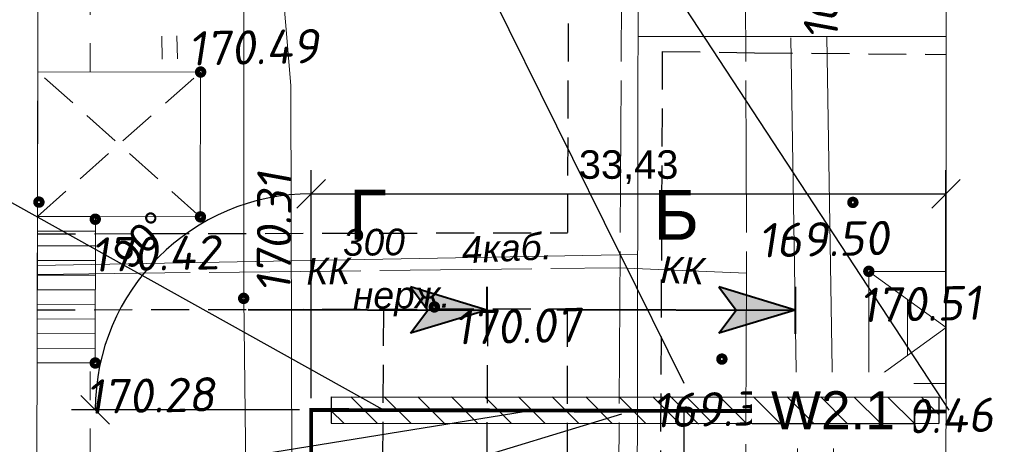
# Model space of a CAD drawing. Header units: millimetres. Extents: x 523209 to 536718, y -48289 to -47398.
# Tile 36 of 116: x 529492 to 529544, y -47769 to -47746. Entities that reach past the tile are written whole.
import ezdxf
from ezdxf import colors
from ezdxf.entities.mleader import LeaderData, LeaderLine
from ezdxf.enums import TextEntityAlignment as Align
from ezdxf.math import Vec2, Vec3

# ---------------------------------------------------------------- set-up
doc = ezdxf.new("R2010")
doc.units = ezdxf.units.MM
for name, pattern in [('LU023', [3, 2, -1]), ('LU024', [3, 1.5, -1.5]), ('LU197', [9, 8, -1])]:
    doc.linetypes.add(name, pattern=pattern)
doc.layers.get('Defpoints').update_dxf_attribs({"color": 140})
for name, color, linetype, lineweight in [('_ПР_КЛ_10', 10, 'ОПС_W2', 30), ('ELEKTROSET_', 6, 'LU1191', 9), ('KANALIZACIA', 1, 'LU197', 13), ('OTMETKI', 7, 'Continuous', 13), ('TOPOGRAFIA', 7, 'Continuous', 13), ('WODOPROWOD', 150, 'LU197', 13), ('ZDANIA', 7, 'Continuous', 15), ('электрика', 1, 'Continuous', 40), ('ЭС', 1, 'Continuous', 60)]:
    doc.layers.add(name, color=color, linetype=linetype, lineweight=lineweight)
doc.layers.add('Проходные каналы', color=7, linetype='Continuous')
doc.styles.add('SIMPLEX_K', font='ariali.ttf')
doc.styles.get("Standard").update_dxf_attribs({"font": 'arial.ttf'})
doc.styles.add('Standard_k', font='simplex.shx', dxfattribs={"oblique": 10})
doc.styles.add('ОПС', font='arial.ttf')
doc.styles.add('СГЕНЕРИР_СТИЛЬ_1', font='times.ttf')
doc.linetypes.add('LU1191', pattern='A,1,-2,0.29,[131,ltypeshp01.shx,S=1.3,R=180,X=0.9229999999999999,Y=0.65],0.29,[131,ltypeshp01.shx,S=1.3,R=180,X=1.3,Y=0.65],5,[131,ltypeshp01.shx,S=1.3,R=0,X=-1.3,Y=-0.65],0.58,[131,ltypeshp01.shx,S=1.3,R=0,X=-1.3,Y=-0.65],-2,3', length=14.16)
doc.linetypes.add('ОПС_W2', pattern='A,10,-0.5,["W2",ОПС,S=1,R=0,X=0,Y=-0.5],-2.5', length=13)
doc.dimstyles.new('ISO-25', dxfattribs={"dimtxt": 2.5, "dimasz": 2.5, "dimexe": 1.25, "dimexo": 0.625, "dimtad": 1, "dimtxsty": 'Standard', "dimcen": 2.5, "dimadec": 0, "dimazin": 0, "dimtfac": 1, "dimtmove": 0, "dimatfit": 3, "dimfxl": 1, "dimarcsym": 0})

# ---------------------------------------------------------------- blocks, each defined once
blk = doc.blocks.new('Pk_blok')
at = {"color": 0, "linetype": 'Continuous', "lineweight": 13, "const_width": 0.25}
blk.add_lwpolyline([(-0.175, 0, 1), (0.175, 0, 1)], format="xyb", close=True, dxfattribs=at)
blk = doc.blocks.new('U401t')
at = {"layer": 'TOPOGRAFIA'}
for p, q in [((-0.4000000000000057, 0), (-0.4000000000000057, 1.199999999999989)), ((0.4000000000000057, 0), (0.4000000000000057, 1.199999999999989))]:
    blk.add_line(p, q, dxfattribs=at)
blk = doc.blocks.new('_Oblique')
at = {"color": 0, "linetype": 'ByBlock', "lineweight": -2}
blk.add_line((-0.5, -0.5), (0.5, 0.5), dxfattribs=at)
blk = doc.blocks.new('*D405')
at = {"layer": '_ПР_КЛ_10', "color": 0, "linetype": 'ByBlock', "lineweight": -2, "transparency": 16777216}
for p, q in [((529507.6652497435, -47766.92903547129), (529527.9257561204, -47766.92903547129)), ((529526.6757561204, -48010.87877421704), (529526.6757561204, -47766.92903547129)), ((529513.2550505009, -48010.87877421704), (529527.9257561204, -48010.87877421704))]:
    blk.add_line(p, q, dxfattribs=at)
at = {"layer": 'Defpoints', "color": 0, "linetype": 'ByBlock', "transparency": 16777216}
for p in [(529507.0402497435, -47766.92903547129), (529526.6757561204, -47766.92903547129), (529512.6300505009, -48010.87877421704)]:
    blk.add_point(p, dxfattribs=at)
at = {"layer": '_ПР_КЛ_10', "color": 0, "linetype": 'ByBlock', "lineweight": -2, "transparency": 16777216, "xscale": 1.5, "yscale": 1.5, "zscale": 1.5}
for p, rotation in [((529526.6757561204, -47766.92903547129), 90), ((529526.6757561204, -48010.87877421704), 270)]:
    blk.add_blockref('_Oblique', p, dxfattribs=dict(at, rotation=rotation))
at = {"layer": '_ПР_КЛ_10', "color": 0, "linetype": 'ByBlock', "transparency": 16777216, "insert": (529525.2743236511, -47888.90390484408), "char_height": 1.5, "attachment_point": 5, "rotation": 90}
blk.add_mtext('243,95', dxfattribs=at)
blk = doc.blocks.new('*D398')
at = {"layer": '_ПР_КЛ_10', "color": 0, "linetype": 'ByBlock', "lineweight": -2, "transparency": 16777216}
for p, q in [((529507.0402497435, -47766.30403547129), (529507.0402497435, -47754.30304107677)), ((529540.4668578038, -47766.32138739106), (529540.4668578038, -47754.30304107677)), ((529507.0402497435, -47755.55304107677), (529540.4668578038, -47755.55304107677))]:
    blk.add_line(p, q, dxfattribs=at)
at = {"layer": 'Defpoints', "color": 0, "linetype": 'ByBlock', "transparency": 16777216}
for p in [(529540.4668578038, -47755.55304107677), (529507.0402497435, -47766.92903547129), (529540.4668578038, -47766.94638739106)]:
    blk.add_point(p, dxfattribs=at)
at = {"layer": '_ПР_КЛ_10', "color": 0, "linetype": 'ByBlock', "lineweight": -2, "transparency": 16777216, "xscale": 1.5, "yscale": 1.5, "zscale": 1.5, "rotation": 180}
blk.add_blockref('_Oblique', (529507.0402497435, -47755.55304107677), dxfattribs=at)
at = {"layer": '_ПР_КЛ_10', "color": 0, "linetype": 'ByBlock', "lineweight": -2, "transparency": 16777216, "xscale": 1.5, "yscale": 1.5, "zscale": 1.5}
blk.add_blockref('_Oblique', (529540.4668578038, -47755.55304107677), dxfattribs=at)
at = {"layer": '_ПР_КЛ_10', "color": 0, "linetype": 'ByBlock', "transparency": 16777216, "insert": (529523.7535537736, -47754.15160860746), "char_height": 1.5, "attachment_point": 5}
blk.add_mtext('33,43', dxfattribs=at)
blk = doc.blocks.new('*D406')
at = {"layer": '_ПР_КЛ_10', "color": 0, "linetype": 'ByBlock', "lineweight": -2, "transparency": 16777216}
for p, q in [((529507.6652497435, -48010.87877421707), (529522.3359553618, -48010.87877421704)), ((529507.0402497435, -48011.50377421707), (529507.0402497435, -48026.17447983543))]:
    blk.add_line(p, q, dxfattribs=at)
blk.add_arc((529507.0402497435, -48010.87877421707), 14.04570561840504, 270, 0, dxfattribs=at)
at = {"layer": 'Defpoints', "color": 0, "linetype": 'ByBlock', "transparency": 16777216}
for p in [(529507.0402497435, -47766.92903547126), (529492.6106188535, -48010.87877421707), (529507.0402497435, -48010.87877421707), (529507.0402497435, -48010.87877421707), (529514.0631025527, -48023.04271209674)]:
    blk.add_point(p, dxfattribs=at)
at = {"layer": '_ПР_КЛ_10', "color": 0, "linetype": 'ByBlock', "lineweight": -2, "transparency": 16777216, "xscale": 1.5, "yscale": 1.5, "zscale": 1.5}
for p, rotation in [((529521.0859553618, -48010.87877421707), 90), ((529507.0402497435, -48024.92447983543), 180)]:
    blk.add_blockref('_Oblique', p, dxfattribs=dict(at, rotation=rotation))
at = {"layer": '_ПР_КЛ_10', "color": 0, "linetype": 'ByBlock', "transparency": 16777216, "insert": (529516.0769656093, -48019.91549008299), "char_height": 1.5, "attachment_point": 5, "rotation": 45}
blk.add_mtext('90°', dxfattribs=at)
blk = doc.blocks.new('*D407')
at = {"layer": '_ПР_КЛ_10', "color": 0, "linetype": 'ByBlock', "lineweight": -2, "transparency": 16777216}
for p, q in [((529507.0402497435, -47766.30403547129), (529507.0402497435, -47754.30304107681)), ((529506.4152498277, -47766.92871103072), (529494.41425705, -47766.92248125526))]:
    blk.add_line(p, q, dxfattribs=at)
blk.add_arc((529507.0402497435, -47766.92903547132), 11.37599439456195, 89.99999999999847, 179.9702574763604, dxfattribs=at)
at = {"layer": 'Defpoints', "color": 0, "linetype": 'ByBlock', "transparency": 16777216}
for p in [(529501.3539573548, -47757.07615125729), (529507.0402497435, -47766.92903547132), (529507.0402497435, -47766.92903547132), (529540.4668578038, -47766.9463873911), (529507.0402497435, -48010.87877421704)]:
    blk.add_point(p, dxfattribs=at)
at = {"layer": '_ПР_КЛ_10', "color": 0, "linetype": 'ByBlock', "lineweight": -2, "transparency": 16777216, "xscale": 1.5, "yscale": 1.5, "zscale": 1.5}
for p, rotation in [((529507.0402497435, -47755.55304107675), 359.9999999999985), ((529495.6642568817, -47766.92313013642), 269.9702574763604)]:
    blk.add_blockref('_Oblique', p, dxfattribs=dict(at, rotation=rotation))
at = {"layer": '_ПР_КЛ_10', "color": 0, "linetype": 'ByBlock', "transparency": 16777216, "insert": (529498.1034296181, -47757.98757499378), "char_height": 1.5, "attachment_point": 5, "rotation": 44.98512873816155}
blk.add_mtext('90°', dxfattribs=at)
blk = doc.blocks.new('_None')
blk = doc.blocks.new('A$C79322BD6')
at = {"layer": 'электрика'}
h = blk.add_hatch(color=1, dxfattribs=at)
h.paths.add_polyline_path([(187.2777479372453, 13.01604980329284), (288.8103111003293, 502.5420671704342), (154.1527605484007, 381.2013355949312)])
h.paths.add_polyline_path([(-0.0006986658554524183, 476.5582447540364), (154.1527605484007, 381.2013355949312), (187.2777479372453, 13.01604980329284)])
at = {"layer": 'электрика', "color": 1, "linetype": 'ByBlock'}
for p, q in [((53.28518562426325, 1502.347627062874), (187.2777479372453, 13.01604980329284)), ((288.4431786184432, 502.5084849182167), (154.1527604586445, 381.2013355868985)), ((187.2777479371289, 13.01604980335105), (288.81031109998, 502.5420671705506)), ((187.2777479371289, 13.01604980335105), (288.81031109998, 502.5420671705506)), ((187.2777479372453, 13.01604980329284), (-0.0006986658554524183, 476.5582447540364)), ((0.3665323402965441, 476.5907319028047), (154.1527604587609, 381.2013355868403)), ((333.6709953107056, 25.96675150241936), (40.15003855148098, 0.0003738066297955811))]:
    blk.add_line(p, q, dxfattribs=at)
blk = doc.blocks.new('*U74')
at = {"lineweight": 30}
h = blk.add_hatch(dxfattribs=at)
h.set_pattern_fill('ANSI31', color=6, scale=4.999999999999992, angle=303.725695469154, style=0)
h.set_pattern_definition([(348.7256954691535, (-0.2776087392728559, 0.4158526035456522), (0.1221914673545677, 0.6129390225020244), [])])
h.paths.add_polyline_path([(0.1943261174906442, -0.2910968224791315), (-13.11295719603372, -9.174576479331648), (-13.50160943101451, -8.592382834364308), (-0.1943261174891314, 0.2910968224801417)])
at = {"color": 6, "lineweight": 30}
for p, q in [((-0.1943261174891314, 0.2910968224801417), (-13.50160943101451, -8.592382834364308)), ((0.1943261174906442, -0.2910968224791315), (-0.1943261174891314, 0.2910968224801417)), ((0.1943261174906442, -0.2910968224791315), (-13.11295719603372, -9.174576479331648)), ((-13.11295719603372, -9.174576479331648), (-13.50160943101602, -8.592382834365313))]:
    blk.add_line(p, q, dxfattribs=at)

msp = doc.modelspace()

# ---------------------------------------------------------------- linework, layer by layer
at = {"layer": '_ПР_КЛ_10', "ltscale": 0.8, "const_width": 0.2, "flags": 128}
msp.add_lwpolyline([(529492.6105132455, -48010.94052739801), (529507.0402497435, -48010.87877421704), (529507.0402497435, -47766.92903547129), (529540.4668193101, -47767.00814061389)], dxfattribs=at)
at = {"layer": '_ПР_КЛ_10', "linetype": 'ByBlock'}
msp.add_lwpolyline([(529492.6106188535, -48010.87877421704), (529507.0402497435, -48010.87877421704), (529507.0402497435, -47766.92903547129), (529540.4668578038, -47766.94638739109)], dxfattribs=at)
at = {"layer": 'ELEKTROSET_', "flags": 128}
for points in [[(529524.2956919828, -47722.5817444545), (529524.200569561, -47773.93056047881), (529523.1860517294, -47872.4857957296), (529520.9934918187, -47996.05997617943), (529536.5825595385, -47995.63271063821)], [(529524.2499565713, -47747.27055280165), (529540.4791163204, -47747.2806691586)], [(529529.9229243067, -48054.55209659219), (529529.5244436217, -48003.56205604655), (529534.5168697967, -47917.18517376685), (529534.2630499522, -47869.88520809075), (529532.2965144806, -47747.34577108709)], [(529531.8219157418, -48054.55209659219), (529531.4228956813, -48003.49303692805), (529536.4153218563, -47917.11615464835), (529536.1615020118, -47869.81618897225), (529534.1949665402, -47747.27675196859)], [(529524.2286948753, -47758.74800353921), (529492.6155873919, -47759.32904313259)]]:
    msp.add_lwpolyline(points, dxfattribs=at)
msp.add_lwpolyline([(529408.8382799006, -48041.1826363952), (529478.4100876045, -48041.7256254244, 0.3597034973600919), (529507.2949602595, -48019.50608522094), (529507.3811478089, -47997.94609035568), (529505.8768731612, -47932.88514308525), (529506.1764947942, -47831.49205011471), (529505.9735957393, -47749.8442609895), (529505.4053107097, -47743.12560175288), (529540.4821542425, -47742.40708429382)], format="xyb", dxfattribs=at)
at = {"layer": 'KANALIZACIA'}
msp.add_line((529492.6582995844, -47759.79497177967), (529523.2130238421, -47759.44111978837), dxfattribs=at)
at = {"layer": 'KANALIZACIA', "flags": 128}
for points in [[(529529.820037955, -47722.5817444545), (529529.9643743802, -47759.72216899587), (529523.2130238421, -47759.44111978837)], [(529529.9643743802, -47759.72216899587), (529529.6125277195, -47845.4517631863), (529528.5774455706, -47929.86773603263), (529527.2444574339, -48019.3560097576), (529527.4522770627, -48054.55209659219)]]:
    msp.add_lwpolyline(points, dxfattribs=at)
at = {"layer": 'TOPOGRAFIA'}
for p, q in [((529495.6810839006, -47757.52327047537), (529492.6195035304, -47757.51665512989)), ((529495.6794193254, -47758.29363549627), (529492.617838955, -47758.28702015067)), ((529495.6777547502, -47759.06400051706), (529492.6161743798, -47759.05738517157)), ((529495.676090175, -47759.8343655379), (529492.6145098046, -47759.82775019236)), ((529495.6744255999, -47760.60473055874), (529492.6128452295, -47760.5981152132)), ((529495.6727610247, -47761.37509557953), (529492.6111806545, -47761.36848023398)), ((529495.6710964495, -47762.14546060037), (529492.6095160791, -47762.13884525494)), ((529495.6694318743, -47762.91582562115), (529492.6078515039, -47762.90921027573)), ((529495.6677672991, -47763.68619064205), (529492.6061869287, -47763.67957529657))]:
    msp.add_line(p, q, dxfattribs=at)
at = {"layer": 'TOPOGRAFIA', "linetype": 'LU024'}
for points in [[(529495.393619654, -47749.13105762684), (529495.3798446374, -47722.5817444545)], [(529495.4181489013, -47796.40756391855), (529495.4015709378, -47764.45598407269)]]:
    msp.add_lwpolyline(points, dxfattribs=at)
at = {"layer": 'TOPOGRAFIA', "lineweight": 13, "flags": 128}
msp.add_lwpolyline([(529503.9451831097, -47800.26950595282), (529503.4820123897, -47761.05638555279), (529503.4749390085, -47722.5817444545)], dxfattribs=at)
at = {"layer": 'TOPOGRAFIA', "flags": 128}
for points in [[(529540.4945122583, -47722.5817444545), (529540.4191796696, -47843.43400619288), (529549.4188076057, -47843.4256395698)], [(529536.4036211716, -47759.6336367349), (529540.4695752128, -47762.58698580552), (529536.3999424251, -47765.53526360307)], [(529538.4365981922, -47761.11031127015), (529538.4347588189, -47764.0611247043)]]:
    msp.add_lwpolyline(points, dxfattribs=at)
at = {"layer": 'TOPOGRAFIA'}
for points in [[(529501.2154392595, -47749.14363719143), (529492.6376356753, -47749.12510260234), (529492.6211681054, -47756.74629010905), (529501.1989716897, -47756.7648246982)], [(529495.6661027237, -47764.45655566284), (529492.6045223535, -47764.44994031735), (529492.6211681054, -47756.74629010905), (529495.6827484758, -47756.75290545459)], [(529536.4036211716, -47759.6336367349), (529540.4714145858, -47759.63617237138), (529540.4677358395, -47765.53779923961), (529536.3999424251, -47765.53526360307)]]:
    msp.add_lwpolyline(points, close=True, dxfattribs=at)
at = {"layer": 'WODOPROWOD'}
msp.add_line((529523.5094158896, -47722.5817444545), (529522.6508503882, -47871.68261416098), dxfattribs=at)
at = {"layer": 'ZDANIA'}
msp.add_lwpolyline([(529408.8382799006, -47914.88318588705), (529492.2795655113, -47914.83989267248), (529492.6949895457, -47722.5817444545)], dxfattribs=at)
at = {"layer": 'ZDANIA', "linetype": 'LU023', "flags": 128}
for points in [[(529501.1989716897, -47756.7648246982), (529492.6376356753, -47749.12510260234)], [(529492.6211681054, -47756.74629010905), (529501.2154392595, -47749.14363719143)]]:
    msp.add_lwpolyline(points, dxfattribs=at)
at = {"layer": 'Проходные каналы', "linetype": 'LU023'}
for p, q in [((529520.649701, -47722.5817444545), (529520.5320574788, -47757.60073895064)), ((529525.5249448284, -47748.05456761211), (529530.3783354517, -47748.12781962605)), ((529530.3783354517, -47748.12781962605), (529540.4785348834, -47748.21343916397)), ((529492.619201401, -47757.65648047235), (529520.5320574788, -47757.60073895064)), ((529492.6105582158, -47761.65654464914), (529520.5186195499, -47761.60081270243))]:
    msp.add_line(p, q, dxfattribs=at)
at = {"layer": 'Проходные каналы', "linetype": 'LU023', "flags": 128}
for points in [[(529525.5249448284, -47748.05456761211), (529525.0165148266, -47870.00037061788)], [(529511.5157519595, -48054.55209659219), (529511.1157620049, -47998.96103850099), (529510.8846061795, -47965.06927650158), (529510.5878777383, -47920.58332277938), (529510.5630463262, -47889.08964245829), (529510.5864558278, -47859.95790846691), (529510.6432672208, -47844.20881662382), (529510.6944429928, -47792.12786897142), (529510.8620723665, -47761.68971815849)], [(529514.4226282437, -48054.55209659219), (529514.3315464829, -48037.02787129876), (529514.1115275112, -48008.06874341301), (529513.8386117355, -47972.46177035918), (529513.9647846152, -47961.76120380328), (529514.7061331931, -47937.5393521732), (529515.2055272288, -47913.6173574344), (529515.4869224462, -47877.01842966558), (529515.9117528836, -47828.30706893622), (529516.2420045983, -47778.35476727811), (529516.3490553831, -47761.72224603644)], [(529520.5186195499, -47761.60081270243), (529520.5157322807, -47821.74595177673)]]:
    msp.add_lwpolyline(points, dxfattribs=at)

# ---------------------------------------------------------------- block references
at = {"layer": 'OTMETKI', "linetype": 'Continuous'}
for p, xscale, yscale, zscale, rotation in [((529501.2154392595, -47749.14363719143), 1.000009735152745, 1.000009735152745, 1.000009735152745, 250.9950757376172), ((529492.6998903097, -47755.99008723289), 1.00000973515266, 1.00000973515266, 1.00000973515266, 1.173488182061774), ((529535.5635876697, -47756.00425891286), 1.00000973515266, 1.00000973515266, 1.00000973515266, 1.173488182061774), ((529501.2071716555, -47756.76484241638), 1.000009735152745, 1.000009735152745, 1.000009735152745, 250.9950757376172), ((529495.6672444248, -47756.89043293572), 1.000009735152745, 1.000009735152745, 1.000009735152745, 250.9950757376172), ((529536.4036211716, -47759.6336367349), 1.000009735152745, 1.000009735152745, 1.000009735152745, 250.9950757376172), ((529503.4820123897, -47761.05638555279), 1.00000973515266, 1.00000973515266, 1.00000973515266, 1.173488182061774), ((529513.5254408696, -47761.50679899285), 1.00000973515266, 1.00000973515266, 1.00000973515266, 1.173488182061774), ((529495.6661027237, -47764.45655566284), 1.000009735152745, 1.000009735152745, 1.000009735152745, 250.9950757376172), ((529528.6649707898, -47764.25134979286), 1.00000973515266, 1.00000973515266, 1.00000973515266, 1.173488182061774), ((529536.6099866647, -47765.53539453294), 1.000009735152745, 1.000009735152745, 1.000009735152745, 250.9950757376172)]:
    msp.add_blockref('Pk_blok', p, dxfattribs=dict(at, xscale=xscale, yscale=yscale, zscale=zscale, rotation=rotation))
at = {"layer": 'TOPOGRAFIA', "xscale": 1.00000973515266, "yscale": 1.00000973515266, "zscale": 1.00000973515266, "rotation": 1.173488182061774}
msp.add_blockref('U401t', (529499.5947530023, -47748.45069120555), dxfattribs=at)

# ---------------------------------------------------------------- texts
at = {"layer": 'ELEKTROSET_', "linetype": 'Continuous', "lineweight": 13, "style": 'SIMPLEX_K'}
msp.add_text('4каб.', height=1.400013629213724, rotation=2.8065219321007, dxfattribs=at).set_placement((529515.0047585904, -47759.21721292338))
at = {"layer": 'KANALIZACIA', "linetype": 'Continuous', "lineweight": 13, "style": 'SIMPLEX_K'}
for s, p in [('300', (529508.7184048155, -47758.81696048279)), ('нерж.', (529509.2446992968, -47761.60574065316))]:
    msp.add_text(s, height=1.400013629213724, rotation=0.6635085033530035, dxfattribs=at).set_placement(p)
for rotation, p in [(0.6635085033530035, (529507.9356617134, -47759.61804578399)), (357.6162337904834, (529526.5886991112, -47759.58164439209))]:
    msp.add_text('КК', height=1.400013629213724, rotation=rotation, dxfattribs=at).set_placement(p, align=Align.MIDDLE)
at = {"layer": 'OTMETKI', "style": 'Standard_k', "oblique": 10}
for s, rotation, p in [('169.61', 89.55866540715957, (529532.977274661, -47747.44529690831)), ('170.49', 1.173488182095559, (529500.5311023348, -47747.00974880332)), ('170.31', 89.62410362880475, (529504.1569138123, -47760.7653231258)), ('169.50', 1.173488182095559, (529530.5589551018, -47757.10984555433)), ('170.42', 1.173488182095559, (529495.4126943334, -47757.86113383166)), ('170.51', 1.173488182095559, (529535.8888686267, -47760.51400601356)), ('170.07', 1.173488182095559, (529514.5293368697, -47761.68627899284)), ('170.28', 1.173488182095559, (529495.151350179, -47765.3369249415)), ('169.39', 1.173488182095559, (529524.9799523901, -47766.05687399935)), ('170.46', 1.173488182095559, (529536.0952341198, -47766.41576381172))]:
    msp.add_text(s, height=1.800017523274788, rotation=rotation, dxfattribs=at).set_placement(p, align=Align.TOP_LEFT)

# ---------------------------------------------------------------- dimensions: what is measured, and where the dimension line sits
at = {"layer": '_ПР_КЛ_10', "color": 5, "linetype": 'ByBlock'}
dim = msp.add_linear_dim(base=(529540.4668578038, -47755.55304107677), p1=(529507.0402497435, -47766.92903547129), p2=(529540.4668578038, -47766.94638739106), dimstyle='ISO-25', override={"dimtxt": 1.5, "dimasz": 1.5, "dimgap": 0.5, "dimblk1": 'Oblique', "dimblk2": 'Oblique', "dimsah": 1}, dxfattribs=at)
dim.commit()
dim.dimension.update_dxf_attribs({"geometry": '*D398', "text_midpoint": (529523.7535537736, -47754.15160860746)})
for base, line1, line2, picture, middle in [((529501.3539573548, -47757.07615125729), ((529507.0402497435, -47766.92903547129), (529540.4668578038, -47766.94638739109)), ((529507.0402497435, -48010.87877421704), (529507.0402497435, -47766.92903547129)), '*D407', (529498.1034296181, -47757.98757499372)), ((529514.0631025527, -48023.04271209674), ((529507.0402497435, -48010.87877421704), (529507.0402497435, -47766.92903547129)), ((529492.6106188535, -48010.87877421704), (529507.0402497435, -48010.87877421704)), '*D406', (529516.0769656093, -48019.91549008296))]:
    dim = msp.add_angular_dim_2l(base=base, line1=line1, line2=line2, dimstyle='ISO-25', override={"dimtxt": 1.5, "dimasz": 1.5, "dimgap": 0.5, "dimblk1": 'Oblique', "dimblk2": 'Oblique', "dimsah": 1}, dxfattribs=at)
    dim.commit()
    dim.dimension.update_dxf_attribs({"geometry": picture, "text_midpoint": middle})
dim = msp.add_linear_dim(base=(529526.6757561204, -47766.92903547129), p1=(529512.6300505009, -48010.87877421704), p2=(529507.0402497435, -47766.92903547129), angle=90, dimstyle='ISO-25', override={"dimtxt": 1.5, "dimasz": 1.5, "dimgap": 0.5, "dimblk1": 'Oblique', "dimblk2": 'Oblique', "dimsah": 1}, dxfattribs=at)
dim.commit()
dim.dimension.update_dxf_attribs({"geometry": '*D405', "text_midpoint": (529525.2743236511, -47888.90390484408)})

# ---------------------------------------------------------------- next in the draw order: texts
at = {"lineweight": 0, "insert": (529534.510568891, -47766.94267457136), "char_height": 1.999999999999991, "attachment_point": 5, "bg_fill": 3, "box_fill_scale": 1.5, "bg_fill_color": 256, "bg_fill_transparency": 0}
msp.add_mtext('{\\C1;W2.1}', dxfattribs=at)

# ---------------------------------------------------------------- next in the draw order: leaders
at = {"layer": 'электрика', "color": 7, "lineweight": 0, "ltscale": 10}
ml = msp.add_multileader_mtext('Standard', dxfattribs=at)
ml.set_content('\\A1;{\\fArial|b0|i0|c204|p34;2хПНД ∅110 \\PL-14м}', color=7, style='СГЕНЕРИР_СТИЛЬ_1')
ml.set_leader_properties()
ml.set_arrow_properties(name='NONE')
ml.build(insert=Vec2(0, 0))
ml.multileader.update_dxf_attribs({"text_left_attachment_type": 6, "text_right_attachment_type": 6, "arrow_head_size": 2})
ctx = ml.context
ctx.base_point, ctx.char_height, ctx.arrow_head_size, ctx.landing_gap_size, ctx.plane_origin = Vec3(529494.1502306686, -47740.40917754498, 3.425999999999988), 2, 2, 0.02, Vec3(529475.1544686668, -47750.80609561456, 3.425999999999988)
ctx.left_attachment, ctx.right_attachment = 6, 6
notes = []
notes.append((ctx, [(1, (1, 1, 0), (529514.254989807, -47740.40917754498, 3.425999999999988), (-1, 0), 3.800093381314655, [(0, [(529526.6757561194, -47765.53776256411, 3.425999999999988)], 0, [])])]))
ctx.mtext.insert, ctx.mtext.width, ctx.mtext.defined_height, ctx.mtext.flow_direction = Vec3(529494.1702306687, -47738.00917754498, 3.425999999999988), 3.200995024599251e-12, 6.708903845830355, 5
ctx.mtext.has_bg_fill, ctx.mtext.bg_color, ctx.mtext.bg_scale_factor, ctx.mtext.bg_transparency, ctx.mtext.use_window_bg_color = 1, -1027028792, 1.5, 0, 1
ml = msp.add_multileader_mtext('Standard', dxfattribs=at)
ml.set_content('\\A1;{\\fArial|b0|i0|c204|p34;Пересечение КЛ-10кВ\\Pс сущ. трубопроводом}', color=7, style='СГЕНЕРИР_СТИЛЬ_1')
ml.set_leader_properties()
ml.set_arrow_properties(name='NONE')
ml.build(insert=Vec2(0, 0))
ml.multileader.update_dxf_attribs({"text_left_attachment_type": 6, "text_right_attachment_type": 6, "arrow_head_size": 2})
ctx = ml.context
ctx.base_point, ctx.char_height, ctx.arrow_head_size, ctx.landing_gap_size, ctx.plane_origin = Vec3(529435.6802592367, -47783.86644250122, 3.425999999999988), 2, 2, 0.02, Vec3(529475.1544686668, -47804.96010012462, 3.425999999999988)
ctx.left_attachment, ctx.right_attachment = 6, 6
notes.append((ctx, [(1, (1, 1, 0), (529468.1874740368, -47783.86644250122, 3.425999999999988), (-1, 0), 3.800093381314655, [(0, [(529523.3775324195, -47767.15428054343, 3.425999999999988)], 0, [])])]))
ctx.mtext.insert, ctx.mtext.width, ctx.mtext.defined_height, ctx.mtext.flow_direction = Vec3(529435.7002592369, -47781.27844795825, 3.425999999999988), 3.200995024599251e-12, 6.708903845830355, 5
ctx.mtext.has_bg_fill, ctx.mtext.bg_color, ctx.mtext.bg_scale_factor, ctx.mtext.bg_transparency, ctx.mtext.use_window_bg_color = 1, -1027028792, 1.5, 0, 1
for ctx, leaders in notes:
    for number, flags, end, landing, length, lines in leaders:
        leader = LeaderData()
        leader.index, (leader.has_last_leader_line, leader.has_dogleg_vector, leader.attachment_direction) = number, flags
        leader.last_leader_point, leader.dogleg_vector, leader.dogleg_length = Vec3(end), Vec3(landing), length
        for number, points, colour, breaks in lines:
            line = LeaderLine()
            line.index, line.vertices, line.color, line.breaks = number, Vec3.list(points), colors.encode_raw_color(colour), breaks
            leader.lines.append(line)
        ctx.leaders.append(leader)

# ---------------------------------------------------------------- next in the draw order: block references
at = {"layer": 'электрика', "color": 1, "ltscale": 25, "xscale": 0.008399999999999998, "yscale": 0.008399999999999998, "zscale": 0.008399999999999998, "rotation": 84.67602387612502}
msp.add_blockref('A$C79322BD6', (529532.4894057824, -47763.25378127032), dxfattribs=at)
at = {"layer": 'ЭС', "color": 5, "xscale": 2, "yscale": 2, "zscale": 2, "rotation": 146.238589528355}
msp.add_blockref('*U74', (529508.0904067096, -47766.92903547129), dxfattribs=at)

# ---------------------------------------------------------------- next in the draw order: texts
at = {"color": 6, "linetype": 'Continuous', "insert": (529526.2620552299, -47756.65725419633), "char_height": 2.625, "width": 5.34782884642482e-14, "attachment_point": 5, "line_spacing_factor": 0.9308255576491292}
msp.add_mtext('{\\C7;Б}', dxfattribs=at)

# ---------------------------------------------------------------- next in the draw order: leaders
at = {"layer": 'электрика', "color": 7, "lineweight": 0, "ltscale": 10}
ml = msp.add_multileader_mtext('Standard', dxfattribs=at)
ml.set_content('\\A1;{\\fArial|b0|i0|c204|p34;продолжение трасс см. лист №5}', color=7, style='СГЕНЕРИР_СТИЛЬ_1')
ml.set_leader_properties()
ml.set_arrow_properties(name='NONE')
ml.build(insert=Vec2(0, 0))
ml.multileader.update_dxf_attribs({"text_left_attachment_type": 6, "text_right_attachment_type": 6, "arrow_head_size": 3})
ctx = ml.context
ctx.base_point, ctx.char_height, ctx.arrow_head_size, ctx.landing_gap_size, ctx.plane_origin = Vec3(529468.3971610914, -47726.70995696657), 2, 3, 0.02, Vec3(529507.3009915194, -47794.98871966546)
ctx.left_attachment, ctx.right_attachment, ctx.text_align_type = 6, 6, 2
notes = []
notes.append((ctx, [(1, (1, 1, 0), (529514.254989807, -47726.70995696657), (-1, 0), 3.800093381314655, [(0, [(529540.630045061, -47766.94648911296)], 0, [])])]))
ctx.mtext.insert, ctx.mtext.width, ctx.mtext.defined_height, ctx.mtext.alignment, ctx.mtext.flow_direction = Vec3(529510.434896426, -47724.15470457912), 3.200995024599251e-12, 6.708903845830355, 3, 5
ctx.mtext.has_bg_fill, ctx.mtext.bg_color, ctx.mtext.bg_scale_factor, ctx.mtext.bg_transparency, ctx.mtext.use_window_bg_color = 1, -1027028792, 1.5, 0, 1
for ctx, leaders in notes:
    for number, flags, end, landing, length, lines in leaders:
        leader = LeaderData()
        leader.index, (leader.has_last_leader_line, leader.has_dogleg_vector, leader.attachment_direction) = number, flags
        leader.last_leader_point, leader.dogleg_vector, leader.dogleg_length = Vec3(end), Vec3(landing), length
        for number, points, colour, breaks in lines:
            line = LeaderLine()
            line.index, line.vertices, line.color, line.breaks = number, Vec3.list(points), colors.encode_raw_color(colour), breaks
            leader.lines.append(line)
        ctx.leaders.append(leader)

# ---------------------------------------------------------------- next in the draw order: leaders
ml = msp.add_multileader_mtext('Standard', dxfattribs=at)
ml.set_content('\\A1;{\\fArial|b0|i0|c204|p34;Вывод КЛ-10кВ\\Pих сущ. кабельного канала\\Pдо защитной трубы выполнить \\Pпо т.п. А10-2011.21}', color=7, style='СГЕНЕРИР_СТИЛЬ_1')
ml.set_leader_properties()
ml.set_arrow_properties(name='NONE')
ml.build(insert=Vec2(0, 0))
ml.multileader.update_dxf_attribs({"text_left_attachment_type": 6, "text_right_attachment_type": 6, "arrow_head_size": 2})
ctx = ml.context
ctx.base_point, ctx.char_height, ctx.arrow_head_size, ctx.landing_gap_size, ctx.plane_origin = Vec3(529435.6802592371, -47749.44048775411, 3.425999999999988), 2, 2, 0.02, Vec3(529475.1544686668, -47788.61168551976, 3.425999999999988)
ctx.left_attachment, ctx.right_attachment = 6, 6
notes = []
notes.append((ctx, [(1, (1, 1, 0), (529479.4466827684, -47749.44048775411, 3.425999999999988), (-1, 0), 3.800093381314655, [(0, [(529510.8329476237, -47766.92903547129, 3.425999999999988)], 0, [])])]))
ctx.mtext.insert, ctx.mtext.width, ctx.mtext.defined_height, ctx.mtext.flow_direction = Vec3(529435.7002592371, -47747.04048775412, 3.425999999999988), 3.200995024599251e-12, 6.708903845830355, 5
ctx.mtext.has_bg_fill, ctx.mtext.bg_color, ctx.mtext.bg_scale_factor, ctx.mtext.bg_transparency, ctx.mtext.use_window_bg_color = 1, -1027028792, 1.5, 0, 1
for ctx, leaders in notes:
    for number, flags, end, landing, length, lines in leaders:
        leader = LeaderData()
        leader.index, (leader.has_last_leader_line, leader.has_dogleg_vector, leader.attachment_direction) = number, flags
        leader.last_leader_point, leader.dogleg_vector, leader.dogleg_length = Vec3(end), Vec3(landing), length
        for number, points, colour, breaks in lines:
            line = LeaderLine()
            line.index, line.vertices, line.color, line.breaks = number, Vec3.list(points), colors.encode_raw_color(colour), breaks
            leader.lines.append(line)
        ctx.leaders.append(leader)

# ---------------------------------------------------------------- next in the draw order: block references
at = {"layer": 'электрика', "color": 1, "ltscale": 25, "xscale": 0.008399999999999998, "yscale": 0.008399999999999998, "zscale": 0.008399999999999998, "rotation": 84.67602387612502}
msp.add_blockref('A$C79322BD6', (529516.2463434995, -47763.25378127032), dxfattribs=at)

# ---------------------------------------------------------------- next in the draw order: texts
at = {"color": 6, "linetype": 'Continuous', "insert": (529510.018992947, -47756.65725419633), "char_height": 2.625, "width": 5.34782884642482e-14, "attachment_point": 5, "line_spacing_factor": 0.9308255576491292}
msp.add_mtext('{\\C7;Г}', dxfattribs=at)

# ---------------------------------------------------------------- next in the draw order: leaders
at = {"layer": 'электрика', "color": 7, "lineweight": 0, "ltscale": 10}
ml = msp.add_multileader_mtext('Standard', dxfattribs=at)
ml.set_content('\\A1;{\\fArial|b0|i0|c204|p34;Пересечение КЛ-10кВ\\Pс сущ. проходным каналом}', color=7, style='СГЕНЕРИР_СТИЛЬ_1')
ml.set_leader_properties()
ml.set_arrow_properties(name='NONE')
ml.build(insert=Vec2(0, 0))
ml.multileader.update_dxf_attribs({"text_left_attachment_type": 6, "text_right_attachment_type": 6, "arrow_head_size": 2})
ctx = ml.context
ctx.base_point, ctx.char_height, ctx.arrow_head_size, ctx.landing_gap_size, ctx.plane_origin = Vec3(529435.680259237, -47774.07261866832, 3.425999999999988), 2, 2, 0.02, Vec3(529475.1544686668, -47795.16627629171, 3.425999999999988)
ctx.left_attachment, ctx.right_attachment = 6, 6
notes = []
notes.append((ctx, [(1, (1, 1, 0), (529474.4671466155, -47774.07261866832, 3.425999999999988), (-1, 0), 3.800093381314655, [(0, [(529518.9096578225, -47766.92903547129, 3.425999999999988)], 0, [])])]))
ctx.mtext.insert, ctx.mtext.width, ctx.mtext.defined_height, ctx.mtext.flow_direction = Vec3(529435.7002592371, -47771.48462412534, 3.425999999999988), 3.200995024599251e-12, 6.708903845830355, 5
ctx.mtext.has_bg_fill, ctx.mtext.bg_color, ctx.mtext.bg_scale_factor, ctx.mtext.bg_transparency, ctx.mtext.use_window_bg_color = 1, -1027028792, 1.5, 0, 1
for ctx, leaders in notes:
    for number, flags, end, landing, length, lines in leaders:
        leader = LeaderData()
        leader.index, (leader.has_last_leader_line, leader.has_dogleg_vector, leader.attachment_direction) = number, flags
        leader.last_leader_point, leader.dogleg_vector, leader.dogleg_length = Vec3(end), Vec3(landing), length
        for number, points, colour, breaks in lines:
            line = LeaderLine()
            line.index, line.vertices, line.color, line.breaks = number, Vec3.list(points), colors.encode_raw_color(colour), breaks
            leader.lines.append(line)
        ctx.leaders.append(leader)

doc.saveas('drawing.dxf')
